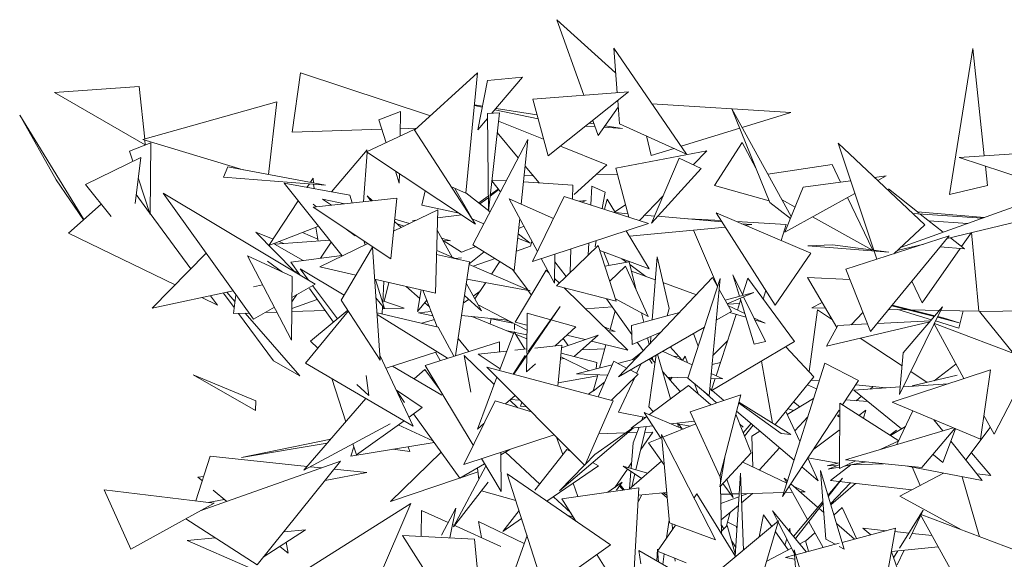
# Model space of a CAD drawing. Header units: millimetres. Extents: x -14485 to 13127, y -18923 to 3272.
# Tile 57 of 119: x 10619 to 10884, y 3031 to 3177. Entities that reach past the tile are written whole.
import ezdxf

# ---------------------------------------------------------------- set-up
doc = ezdxf.new("R2010")
doc.units = ezdxf.units.MM
doc.layers.add('G-IMPT', color=7, linetype='Continuous', lineweight=5)

# ---------------------------------------------------------------- blocks, each defined once
blk = doc.blocks.new('ÁRVORES ORNAMENTAIS - Pequeno e Médio Porte - Ipê-roxo-2865575-CORTE_CALÇADA')
at = {"layer": 'G-IMPT', "color": 253, "true_color": 0xaaaaaa}
for p, q in [((7030.57, 3156.25), (7023.28, 3176.64)), ((7039.19, 3162.32), (7023.28, 3176.64)), ((7039.6, 3156.94), (7038.67, 3168.96)), ((7058.34, 3140.39), (7038.67, 3168.96)), ((7129.31, 3129.44), (7135.67, 3168.87)), ((7138.73, 3139.9), (7135.67, 3168.87)), ((6954.11, 3162.3), (6951.84, 3146.31)), ((6954.11, 3162.3), (6989.16, 3150.69)), ((6984.9, 3146.82), (7001.9, 3162.27)), ((6998.69, 3129.79), (7001.9, 3162.27)), ((7001.94, 3146.89), (7004.61, 3160.24)), ((7014.06, 3161.18), (7004.61, 3160.24)), ((7005.75, 3151.38), (7014.06, 3161.18)), ((6910.51, 3158.65), (6887.67, 3157.01)), ((6912.16, 3142.87), (6887.67, 3157.01)), ((6910.51, 3158.65), (6912, 3144.41)), ((7016.79, 3155.19), (7042.68, 3157.18)), ((7020.94, 3139.89), (7042.68, 3157.18)), ((6947.73, 3154.49), (6911.54, 3144.29)), ((6947.73, 3154.49), (6945.45, 3134.86)), ((7020.94, 3139.89), (7016.79, 3155.19)), ((7040.25, 3148.57), (7039.77, 3154.87)), ((7048.99, 3153.97), (7086.47, 3151.58)), ((6975.21, 3149.65), (6981.1, 3151.87)), ((6980.98, 3145.2), (6981.1, 3151.87)), ((7003.17, 3153.04), (7001.03, 3153.49)), ((7003.22, 3153.29), (7001.04, 3153.64)), ((7007.8, 3151.52), (7004.58, 3151.3)), ((7004.58, 3151.3), (7004.84, 3124.94)), ((7007.8, 3151.52), (7004.84, 3124.94)), ((7018.23, 3149.89), (7006.56, 3152.33)), ((7017.93, 3150.96), (7006.88, 3152.71)), ((7034.45, 3145.41), (7039.91, 3153.01)), ((7080.85, 3127.3), (7070.59, 3152.62)), ((7070.59, 3152.62), (7086.63, 3123.57)), ((7073.39, 3147.56), (7086.47, 3151.58)), ((6895.61, 3122.73), (6878.24, 3150.89)), ((6888.08, 3133.47), (6878.24, 3150.89)), ((6977.22, 3143.45), (6975.21, 3149.65)), ((7001.94, 3146.89), (7004.6, 3150.02)), ((7019.72, 3144.39), (7007.55, 3149.3)), ((7033.33, 3148.52), (7032.04, 3148.72)), ((7034.45, 3145.41), (7032.99, 3149.48)), ((7040.25, 3148.57), (7058.34, 3140.39)), ((6951.84, 3146.31), (6976.04, 3147.07)), ((6971.86, 3140.96), (6984.8, 3146.98)), ((6981.01, 3147.23), (6985.51, 3147.37)), ((6984.8, 3146.98), (7001.36, 3121.48)), ((7012.9, 3139.36), (7007.21, 3146.2)), ((7033.6, 3147.78), (7031.06, 3147.94)), ((7041.03, 3147.3), (7036.03, 3147.62)), ((7041.03, 3147.3), (7036.34, 3148.04)), ((7056.9, 3142.48), (7072.73, 3147.35)), ((6907.89, 3141.21), (6913.68, 3143.45)), ((6938.56, 3136.13), (6911.54, 3144.29)), ((6912.03, 3144.14), (6912.16, 3142.87)), ((6913.49, 3124.05), (6913.68, 3143.45)), ((7000.61, 3115.91), (7015.48, 3144.29)), ((7015.48, 3144.29), (7013.67, 3126.83)), ((7048.74, 3139.97), (7047.51, 3145.29)), ((7073.32, 3143.46), (7065.87, 3131.86)), ((7077.07, 3136.62), (7073.32, 3143.46)), ((7108.92, 3114.44), (7099.25, 3143.28)), ((7099.25, 3143.28), (7122.7, 3121.26)), ((6908.79, 3138.44), (6907.89, 3141.21)), ((6962.48, 3130.2), (6972.1, 3141.5)), ((6971.09, 3127.51), (6972.05, 3140.83)), ((6971.86, 3140.96), (7001.36, 3121.48)), ((7036.82, 3137.49), (7024.28, 3142.55)), ((7063.77, 3141.29), (7039.25, 3136.55)), ((7048.74, 3139.97), (7055.01, 3141.9)), ((7060.11, 3137.49), (7063.77, 3141.29)), ((7148.18, 3140.53), (7131.93, 3139.45)), ((6896.02, 3132.14), (6910.94, 3139.5)), ((6910.94, 3139.5), (6909.39, 3127.07)), ((7048.83, 3121.73), (7056.35, 3139.28)), ((7062.26, 3136.47), (7056.35, 3139.28)), ((7131.93, 3139.45), (7155.89, 3131.55)), ((6934.43, 3136.9), (6933.26, 3134.11)), ((6960.8, 3132.03), (6934.43, 3136.9)), ((6980.75, 3132.49), (6979.69, 3135.79)), ((6980.75, 3132.49), (6980.8, 3135.05)), ((7018.54, 3132.59), (7014.74, 3137.15)), ((7028.01, 3129.46), (7036.82, 3137.49)), ((7042.79, 3123.35), (7039.25, 3136.55)), ((7048.83, 3121.73), (7062.26, 3136.47)), ((7097.63, 3137.53), (7080.32, 3135)), ((7097.63, 3137.53), (7099.89, 3132.8)), ((7139.58, 3131.86), (7139.03, 3137.11)), ((6895.46, 3122.6), (6888.08, 3133.47)), ((6913.49, 3124.05), (6910.25, 3133.97)), ((6960.8, 3132.03), (6933.26, 3134.11)), ((6949.67, 3132.5), (6967.38, 3129.32)), ((6949.67, 3132.5), (6965.37, 3112.9)), ((6956.74, 3132.78), (6957.46, 3133.87)), ((6957.59, 3132.62), (6957.46, 3133.87)), ((7005.76, 3133.18), (7008.09, 3130.18)), ((7005.78, 3133.37), (7009.64, 3133.13)), ((7014.3, 3132.85), (7027.63, 3132.03)), ((7014.47, 3134.51), (7016.9, 3134.56)), ((7033.94, 3134.86), (7039.68, 3134.96)), ((7102.64, 3133.17), (7089.79, 3131.42)), ((7112.25, 3134.48), (7109.09, 3134.05)), ((7109.97, 3133.22), (7112.25, 3134.48)), ((6896.02, 3132.14), (6902.97, 3123.55)), ((6941.38, 3095.81), (6916.98, 3129.86)), ((6958.07, 3105.3), (6916.98, 3129.86)), ((6955.83, 3131.39), (6956.47, 3132.36)), ((6957.75, 3131.05), (6957.62, 3132.27)), ((6987.76, 3130.45), (6986.86, 3126.63)), ((6994.85, 3131.5), (6998.69, 3129.79)), ((7000.33, 3123.07), (6995.75, 3131.1)), ((7005.27, 3124.8), (6998.7, 3129.95)), ((7005.29, 3129.01), (7007.6, 3130.81)), ((7007.49, 3130.95), (7005.34, 3129.4)), ((7027.63, 3132.03), (7027.52, 3128.23)), ((7032.76, 3131.7), (7032.5, 3126.64)), ((7032.76, 3131.7), (7036.33, 3130.11)), ((7035.51, 3125.68), (7036.33, 3130.11)), ((7080.67, 3127.74), (7065.87, 3131.86)), ((7084.91, 3119.3), (7089.79, 3131.42)), ((7084.91, 3119.3), (7103.78, 3129.78)), ((7112.83, 3130.98), (7121.16, 3124.43)), ((7129.31, 3129.44), (7139.58, 3131.86)), ((6909.69, 3129.48), (6913.33, 3124.53)), ((6945.56, 3115.71), (6953.46, 3127.77)), ((6980.09, 3128.49), (6957.47, 3126.04)), ((6966.04, 3126.97), (6959.99, 3128.23)), ((6962.48, 3126.58), (6959.99, 3128.23)), ((6967.38, 3129.32), (6968.03, 3127.18)), ((6973.53, 3127.78), (6972.09, 3129.13)), ((6973.08, 3127.73), (6972.09, 3129.13)), ((6980.09, 3128.49), (6978.5, 3112.11)), ((7004.8, 3129.02), (7002.24, 3127.18)), ((7004.64, 3128.5), (7002.48, 3126.99)), ((7018.05, 3114.09), (7010.42, 3128.27)), ((7010.42, 3128.27), (7022.39, 3122.98)), ((7025.29, 3128.94), (7016.74, 3111.39)), ((7025.29, 3128.94), (7048.03, 3121.67)), ((7029.34, 3127.65), (7031.19, 3127.86)), ((7030.1, 3127.41), (7031.19, 3127.86)), ((7036.91, 3128.24), (7036.16, 3125.47)), ((7039.15, 3124.51), (7036.91, 3128.24)), ((7045.59, 3122.45), (7051.98, 3129.08)), ((7080.85, 3127.3), (7086.41, 3123.03)), ((7084.17, 3128.02), (7087.64, 3126.08)), ((7101.84, 3128.7), (7108.63, 3114.48)), ((7150.36, 3127.45), (7116.09, 3115.13)), ((6891.46, 3119.06), (6900.28, 3126.88)), ((6958.44, 3126.14), (6957.46, 3126.89)), ((6957.47, 3126.04), (6978.5, 3112.11)), ((6991.15, 3125.34), (6979.22, 3119.58)), ((6996.91, 3124.42), (6986.86, 3126.63)), ((6991.15, 3125.34), (6990.58, 3102.83)), ((7038.97, 3124.8), (7041.89, 3126.7)), ((7039.1, 3124.6), (7042.54, 3124.29)), ((7082.31, 3099.6), (7066.34, 3124.5)), ((7066.34, 3124.5), (7091.94, 3113.62)), ((7120.71, 3124.78), (7138.78, 3123.29)), ((6913.49, 3124.31), (6924.44, 3109.43)), ((6981.24, 3120.56), (6979.48, 3122.21)), ((6979.53, 3122.78), (6983.55, 3121.67)), ((6984.33, 3122.39), (6985.27, 3122.5)), ((6991.1, 3123.18), (6997.62, 3123.94)), ((7003.58, 3121.57), (7000.45, 3122.88)), ((7013.27, 3122.97), (7011.82, 3108.95)), ((7046.98, 3123.9), (7049.66, 3123.66)), ((7050.52, 3123.59), (7067.91, 3122.05)), ((7067.68, 3122.41), (7058.92, 3122.92)), ((7085.27, 3121.39), (7071.83, 3122.17)), ((7092.37, 3123.44), (7108.35, 3114.51)), ((7119.44, 3124.32), (7138.18, 3123.07)), ((7121.47, 3124.19), (7127.68, 3119.3)), ((7123.81, 3122.34), (7134.29, 3121.67)), ((7151.06, 3123), (7128.72, 3117.6)), ((6952.48, 3108.73), (6942.03, 3119.27)), ((6946.67, 3117.41), (6942.03, 3119.27)), ((6945.56, 3115.71), (6958.79, 3120.87)), ((6958.73, 3117.43), (6954.64, 3119.25)), ((6958.25, 3120.66), (6958.81, 3116.88)), ((6968.8, 3118.3), (6966.38, 3120.14)), ((6980.15, 3121.58), (6982.08, 3120.96)), ((6995, 3112.55), (6991.01, 3119.84)), ((7013, 3120.29), (7014.4, 3120.88)), ((7048.03, 3121.67), (7016.74, 3111.39)), ((7048.23, 3109.39), (7042.03, 3119.7)), ((7042.94, 3118.19), (7068.81, 3120.65)), ((7060.24, 3119.84), (7066.71, 3104.69)), ((7073.2, 3121.59), (7075.99, 3121.34)), ((7074.18, 3121.17), (7075.99, 3121.34)), ((7085.27, 3121.39), (7083.93, 3117.02)), ((7114.28, 3113.46), (7122.7, 3121.26)), ((7135.27, 3119.18), (7132.63, 3115.41)), ((7135.33, 3119.2), (7137.24, 3097.98)), ((6891.46, 3119.06), (6920.22, 3105.12)), ((6962, 3117.11), (6947.09, 3116.05)), ((6949.62, 3116.23), (6948.27, 3116.77)), ((6962.39, 3116.62), (6959.51, 3112.25)), ((6971.16, 3116.97), (6971.5, 3115.86)), ((6992.17, 3117.73), (6994.57, 3116.96)), ((6992.53, 3117.07), (6994.57, 3116.96)), ((6997.56, 3113.87), (6992.6, 3117.06)), ((7016.09, 3116.32), (7012.73, 3117.73)), ((7016.09, 3116.32), (7012.85, 3118.86)), ((7016.23, 3115.56), (7016.59, 3116.81)), ((7033.62, 3115.39), (7033.92, 3117.04)), ((7129.3, 3118.3), (7101.35, 3109.28)), ((7108.04, 3092.46), (7129.3, 3118.3)), ((7129.58, 3117.81), (7133.43, 3114.77)), ((6954.8, 3111.64), (6947.09, 3116.05)), ((6972.28, 3116.23), (6959.26, 3109.95)), ((6973.49, 3115.26), (6965.08, 3100.99)), ((6975.63, 3084.78), (6973.49, 3115.26)), ((6996.11, 3112.08), (6990.87, 3114.33)), ((6997.56, 3113.87), (7001.21, 3115.39)), ((7003.69, 3114), (6999.63, 3110.76)), ((7000.61, 3115.91), (7011.82, 3108.95)), ((7016.23, 3115.56), (7012.37, 3114.2)), ((7034.47, 3115.67), (7023.2, 3104.78)), ((7027.12, 3114.8), (7026.93, 3108.38)), ((7031.97, 3116.4), (7031.79, 3113.08)), ((7034.47, 3115.67), (7039.33, 3100.68)), ((7048.23, 3109.39), (7034.9, 3114.35)), ((7037.42, 3110.34), (7035.98, 3113.94)), ((7091.06, 3115.59), (7097.77, 3115.87)), ((7112.97, 3113.92), (7091.06, 3115.59)), ((7112.97, 3113.92), (7097.77, 3115.87)), ((7109.74, 3111.99), (7108.99, 3114.22)), ((7122.4, 3116.07), (7115.24, 3114.35)), ((7132.25, 3114.87), (7122.01, 3100.23)), ((7126.86, 3115.34), (7133.43, 3114.77)), ((6928.59, 3113.65), (6914.02, 3098.8)), ((6951.66, 3090.15), (6939.77, 3112.88)), ((6939.77, 3112.88), (6951.81, 3107.3)), ((6949.24, 3108.5), (6945.21, 3111.49)), ((6965.28, 3113.01), (6951.45, 3111.2)), ((6951.45, 3111.2), (6953.86, 3107.81)), ((6990.84, 3113.28), (6999.7, 3111.26)), ((6997.54, 3112.41), (6995.73, 3112.24)), ((6995.96, 3085.96), (6999.7, 3111.26)), ((7006.62, 3112.18), (7000.71, 3110.1)), ((7005.63, 3107.99), (7007.9, 3111.39)), ((7022.64, 3105.57), (7019.09, 3112.17)), ((7022.64, 3105.57), (7022.79, 3113.38)), ((7022.75, 3111.3), (7025.84, 3107.32)), ((7036.27, 3110.13), (7042.83, 3111.3)), ((7042.16, 3111.19), (7040.87, 3112.13)), ((7044.6, 3104.03), (7042.83, 3111.3)), ((7050.37, 3112.66), (7049.06, 3095.66)), ((7050.37, 3112.66), (7053.6, 3098.67)), ((7082.31, 3099.6), (7091.94, 3113.62)), ((6952.13, 3108.85), (6953.44, 3108.41)), ((6965.88, 3102.34), (6953.96, 3109.43)), ((6956.24, 3106.39), (6953.96, 3109.43)), ((6959.26, 3109.95), (6969.05, 3107.73)), ((7016.07, 3103.5), (6999.6, 3110.58)), ((7011.45, 3109.18), (7015.35, 3103.81)), ((7012.03, 3095), (7020.39, 3109.04)), ((7020.39, 3109.04), (7021.2, 3108.25)), ((7041.87, 3110.15), (7037.58, 3106.07)), ((7047.93, 3096.55), (7041.87, 3110.15)), ((7047.37, 3107.38), (7043, 3110.57)), ((7043.43, 3108.81), (7049.89, 3106.46)), ((7108.04, 3092.46), (7101.35, 3109.28)), ((6951.66, 3090.15), (6951.81, 3107.3)), ((6974.1, 3106.58), (6990.58, 3102.83)), ((6974.36, 3106.52), (6976.76, 3098.68)), ((6976.62, 3106.01), (6976.28, 3100.24)), ((6999.02, 3106.62), (7016.07, 3103.5)), ((7022.67, 3106.82), (7023.98, 3105.54)), ((7039.92, 3080.28), (7065.38, 3107.05)), ((7067.4, 3106.82), (7058.7, 3079.9)), ((7064.46, 3075.14), (7067.4, 3106.82)), ((7066.71, 3104.66), (7065.38, 3107.05)), ((7072.61, 3102.01), (7070.84, 3107.75)), ((7073.52, 3102.26), (7070.84, 3107.75)), ((7074.88, 3106.89), (7073.43, 3102.43)), ((7074.88, 3106.89), (7087.51, 3089.77)), ((7090.99, 3107.08), (7098.93, 3093.62)), ((7090.99, 3107.08), (7102.44, 3106.55)), ((7119.22, 3106.05), (7122.01, 3100.23)), ((6935.92, 3103.43), (6914.02, 3098.8)), ((6943.84, 3105.1), (6941.4, 3104.59)), ((6951.76, 3101.71), (6958.07, 3105.3)), ((6956.5, 3104.1), (6962.96, 3095.01)), ((6964.08, 3095.93), (6957.36, 3104.9)), ((6977.93, 3105.71), (6976.68, 3100.62)), ((6986.31, 3101.4), (6982.6, 3104.65)), ((6985.71, 3097.91), (6986.71, 3103.71)), ((6987.14, 3103.61), (6991, 3093.78)), ((7002.93, 3098.04), (6998.85, 3105.51)), ((7002.57, 3103.41), (7000.73, 3102.07)), ((7001.16, 3101.3), (7004.09, 3105.69)), ((7015.5, 3103.61), (7016.41, 3102.36)), ((7023.2, 3104.78), (7039.33, 3100.68)), ((7025.31, 3104.24), (7042.51, 3087.48)), ((7051.97, 3105.7), (7060.98, 3102.42)), ((7070.47, 3097.92), (7067.18, 3103.82)), ((7079.77, 3103.56), (7079.05, 3101.24)), ((6927.42, 3101.64), (6931.7, 3099.57)), ((6929.8, 3102.14), (6931.7, 3099.57)), ((6936.16, 3098.96), (6933.27, 3102.87)), ((6936.38, 3100.57), (6934.19, 3103.07)), ((6936.64, 3102.43), (6935.94, 3097.34)), ((6958.62, 3101.13), (6951.73, 3098.66)), ((6953.06, 3102.45), (6951.75, 3100.46)), ((6975.63, 3084.78), (6965.08, 3100.99)), ((6974.46, 3101.56), (6976.76, 3098.68)), ((6976.31, 3100.75), (6982.07, 3098.82)), ((6985.71, 3097.91), (6988.19, 3100.95)), ((6999.49, 3101.16), (6998.05, 3100.11)), ((6998.36, 3102.19), (7002.93, 3098.04)), ((7036.73, 3101.34), (7043.57, 3091.68)), ((7047.93, 3096.55), (7039.13, 3101.29)), ((7076.51, 3103.06), (7068.76, 3100.97)), ((7069.31, 3099.99), (7076.51, 3103.06)), ((7072.95, 3100.94), (7072.08, 3098.26)), ((7076.62, 3089.07), (7072.78, 3101.47)), ((7079.62, 3089.76), (7073.71, 3101.87)), ((6941.38, 3095.81), (6947.02, 3099.02)), ((6951.72, 3097.85), (6960.74, 3098.14)), ((6955.45, 3083.96), (6967.02, 3098.03)), ((6956.74, 3089.89), (6966.88, 3098.23)), ((6976.23, 3099.34), (6976.11, 3097.2)), ((6976.19, 3098.63), (6982.07, 3098.82)), ((6989.39, 3097.88), (6985.93, 3097.51)), ((6988.89, 3099.15), (6987.63, 3100.26)), ((7002.03, 3099.69), (7015.21, 3092.83)), ((7011.66, 3080.94), (7024.22, 3099.2)), ((7024.22, 3099.2), (7015.54, 3087.11)), ((7038.3, 3099.12), (7031.09, 3098.61)), ((7039.07, 3098.03), (7037.71, 3093.08)), ((7053.11, 3096.75), (7053.6, 3098.67)), ((7070.47, 3097.92), (7066.36, 3095.55)), ((7069.37, 3099.88), (7072.65, 3100.02)), ((7074.06, 3097.34), (7069.65, 3099.38)), ((7093.72, 3098.3), (7091.42, 3081.69)), ((7094.96, 3100.36), (7092.14, 3098.9)), ((7095.86, 3098.82), (7092.14, 3098.9)), ((7093.72, 3098.3), (7097.74, 3095.65)), ((7118.11, 3098.37), (7112.98, 3098.47)), ((7125.27, 3096.57), (7113.79, 3099.46)), ((7125.43, 3096.75), (7113.89, 3099.57)), ((7124.5, 3095.67), (7115.38, 3098.43)), ((7115.87, 3075.45), (7127.47, 3099.14)), ((7116.85, 3086.75), (7127.47, 3099.14)), ((7126.67, 3098.2), (7118.87, 3098.36)), ((7137.24, 3097.98), (7127.01, 3098.19)), ((7133.05, 3098.07), (7131.91, 3093.44)), ((7167.24, 3098.24), (7137.47, 3097.88)), ((7146.67, 3086.58), (7137.47, 3097.88)), ((6935.94, 3097.34), (6940.18, 3097.48)), ((6946.79, 3084.62), (6937.33, 3097.39)), ((6953.93, 3080.57), (6939.12, 3097.45)), ((6944.57, 3097.62), (6947.7, 3097.72)), ((6974.74, 3097.52), (6991.3, 3093.71)), ((6993.77, 3085.27), (6974.77, 3097.09)), ((6976.54, 3095.99), (6974.77, 3097.04)), ((6989.85, 3096.72), (6985.93, 3097.51)), ((6990.23, 3095.75), (6986.82, 3094.74)), ((6997.57, 3096.82), (7010.03, 3095.53)), ((7011.61, 3092), (7000.39, 3096.52)), ((7005.55, 3095.99), (7005.26, 3094.56)), ((7005.54, 3095.92), (7011.44, 3094.79)), ((7009.64, 3095.57), (7011.4, 3094.82)), ((7015.25, 3097.44), (7015.17, 3086.54)), ((7015.25, 3097.44), (7028.48, 3093.77)), ((7056.43, 3097.64), (7043.49, 3094.15)), ((7046.79, 3095.04), (7046.19, 3097.49)), ((7071.71, 3097.13), (7066.33, 3080.54)), ((7074.37, 3096.34), (7069.98, 3097.64)), ((7079.58, 3094.79), (7076.46, 3096.23)), ((7079.58, 3094.79), (7076.75, 3095.63)), ((7102.78, 3094.31), (7105.97, 3097.66)), ((7124.28, 3095.41), (7109.86, 3094.67)), ((7131.91, 3093.44), (7125.61, 3095.34)), ((7131.98, 3094.88), (7126.11, 3096.36)), ((7127.68, 3096.2), (7126.21, 3096.56)), ((7131.98, 3094.88), (7127.68, 3096.2)), ((6995.46, 3085.8), (6991.3, 3093.71)), ((7015.21, 3091.62), (7009.9, 3092.69)), ((7011.88, 3093.01), (7011.9, 3094.55)), ((7012.03, 3095), (7015.22, 3094.21)), ((7028.48, 3093.77), (7022.83, 3088.62)), ((7036.08, 3093.74), (7039.03, 3092.54)), ((7037.11, 3092.74), (7039.03, 3092.54)), ((7063.16, 3093.7), (7039.92, 3080.28)), ((7043.65, 3089.01), (7043.49, 3094.15)), ((7096.11, 3088.57), (7124, 3095.09)), ((7096.11, 3088.57), (7099.21, 3094.12)), ((7107.22, 3094.53), (7099.21, 3094.12)), ((7125.22, 3094.53), (7133.23, 3079.78)), ((7151.7, 3084.68), (7125.29, 3094.67)), ((6956.74, 3089.89), (6958.78, 3088)), ((6999.58, 3087.1), (6996.65, 3090.62)), ((7011.75, 3092.37), (7007.82, 3081.95)), ((7011.75, 3092.37), (7014.63, 3087.73)), ((7015.2, 3090.55), (7012.1, 3091.8)), ((7034.51, 3091.55), (7024.59, 3088.09)), ((7024.98, 3090.58), (7026.34, 3088.7)), ((7026.04, 3091.54), (7030.98, 3090.32)), ((7028.12, 3085.83), (7034.51, 3091.55)), ((7032.67, 3089.91), (7042.51, 3087.48)), ((7043.65, 3089.01), (7051.35, 3092.3)), ((7048.25, 3089.04), (7047.82, 3090.79)), ((7048.72, 3091.18), (7048.58, 3089.39)), ((7060.19, 3091.99), (7061.49, 3088.54)), ((7069.39, 3089.98), (7065.47, 3086.04)), ((7105.23, 3090.7), (7116.55, 3083.23)), ((7007.79, 3089.7), (6987.72, 3083.36)), ((7009.8, 3087.21), (7002.05, 3086.37)), ((7007.79, 3089.7), (7007.82, 3086.99)), ((7015.18, 3087.79), (7011.98, 3087.44)), ((7024.66, 3088.81), (7017.36, 3088.02)), ((7024.66, 3088.81), (7023.58, 3077.78)), ((7030.03, 3087.54), (7036.28, 3087.84)), ((7036.58, 3088.94), (7034.85, 3082.64)), ((7045.04, 3089.61), (7046.64, 3087.35)), ((7057.15, 3084.72), (7053.89, 3088.35)), ((7087.51, 3089.77), (7065.01, 3076.48)), ((7076.62, 3089.07), (7079.62, 3089.76)), ((7092.75, 3080.27), (7085.17, 3088.39)), ((6953.93, 3080.57), (6946.79, 3084.62)), ((6984.55, 3066.96), (6975.54, 3086.13)), ((6990.92, 3087.04), (6977.2, 3082.59)), ((6990.54, 3086.91), (6991.81, 3084.65)), ((7006.39, 3078.16), (6998.31, 3086.05)), ((6998.31, 3086.05), (7000.04, 3076.15)), ((7002.05, 3086.37), (7008, 3082.43)), ((7011.54, 3080.97), (7014.77, 3086.03)), ((7015.17, 3086.03), (7015.13, 3081.59)), ((7025.29, 3085.21), (7024.29, 3084.99)), ((7032.03, 3081.91), (7024.35, 3085.67)), ((7034.1, 3084.16), (7024.45, 3086.61)), ((7028.12, 3085.83), (7028.01, 3085.81)), ((7044.55, 3085.15), (7039.72, 3083.9)), ((7046.41, 3087.11), (7043.73, 3084.94)), ((7048.13, 3072.21), (7050.13, 3086.18)), ((7048.24, 3085.09), (7049.09, 3083.89)), ((7049.82, 3084), (7048.65, 3085.33)), ((7049.35, 3084.54), (7049.09, 3085.58)), ((7053.99, 3074.32), (7050.53, 3086.41)), ((7059.86, 3083.49), (7051.98, 3087.08)), ((7056.22, 3085.76), (7054.77, 3085.81)), ((7057.27, 3084.67), (7057.99, 3085.8)), ((7058.58, 3084.07), (7057.99, 3085.8)), ((7081.55, 3067.78), (7078.62, 3084.52)), ((7116.85, 3086.75), (7115.87, 3075.45)), ((7151.7, 3084.68), (7141.37, 3064.77)), ((6955.45, 3083.96), (6984.55, 3066.96)), ((6992.26, 3075.32), (6978.92, 3083.15)), ((6984.78, 3079.71), (6987.63, 3082.25)), ((6987.63, 3082.25), (6991.57, 3076.98)), ((7000.72, 3061.83), (6987.72, 3083.36)), ((7030.84, 3056.33), (7004.42, 3082.85)), ((7004.42, 3082.85), (7038.53, 3073.82)), ((7017.54, 3083.79), (7015.13, 3081.59)), ((7038.24, 3083.52), (7028.63, 3081.03)), ((7033.93, 3082.53), (7034.1, 3084.16)), ((7034.43, 3074.91), (7038.66, 3084.47)), ((7042.14, 3082.62), (7038.66, 3084.47)), ((7045.24, 3080.98), (7043.1, 3082.12)), ((7044.85, 3081.19), (7046.09, 3083.85)), ((7065.24, 3083.56), (7067.5, 3084.16)), ((7095.65, 3083.96), (7084.28, 3047.99)), ((7095.65, 3083.96), (7104.78, 3079.23)), ((7140.4, 3082.14), (7113.85, 3073.4)), ((7131.08, 3083.72), (7125.2, 3079.22)), ((7140.4, 3082.14), (7137.73, 3063.44)), ((6941.94, 3071.18), (6925.11, 3080.83)), ((6925.11, 3080.83), (6942.03, 3073.78)), ((6966.29, 3068.15), (6962.54, 3079.83)), ((6972.52, 3075.27), (6971.8, 3080.66)), ((7007.13, 3080.13), (7001.85, 3066.13)), ((7034.28, 3080.53), (7023.66, 3078.61)), ((7037.01, 3080.75), (7028.63, 3081.03)), ((7034.36, 3080.84), (7033.13, 3076.36)), ((7038.03, 3073.95), (7045.24, 3080.98)), ((7039.94, 3070.7), (7044.34, 3080.1)), ((7056.61, 3076.27), (7051.9, 3081.63)), ((7058.73, 3080.02), (7053.15, 3080.21)), ((7053.71, 3080.19), (7054, 3079.48)), ((7053.91, 3079.34), (7054.43, 3080.17)), ((7064.46, 3075.14), (7058.7, 3079.9)), ((7068.15, 3079.71), (7064.89, 3079.81)), ((7066.08, 3079.78), (7065.01, 3076.48)), ((7068.15, 3079.71), (7065.02, 3081.13)), ((7082.24, 3067.36), (7092.75, 3080.27)), ((7092.04, 3079.4), (7094.14, 3079.17)), ((7100.47, 3072.67), (7104.78, 3079.23)), ((7118.92, 3081.67), (7123.3, 3078.77)), ((7119.29, 3077.82), (7131.39, 3080.69)), ((6969.33, 3078.23), (6972.52, 3075.27)), ((6979.98, 3076.7), (6986.97, 3071.95)), ((6982.12, 3073.34), (6980.04, 3076.56)), ((7031.83, 3075.6), (7033.2, 3076.6)), ((7036.16, 3078.81), (7033.13, 3076.36)), ((7058.82, 3077.91), (7048.29, 3070.07)), ((7058.82, 3077.91), (7064.85, 3072.72)), ((7061.43, 3075.67), (7060.5, 3078.42)), ((7064.64, 3077.1), (7068.4, 3073.91)), ((7093.46, 3077.02), (7091.01, 3078.14)), ((7116.05, 3077.52), (7103.53, 3076.68)), ((7103.53, 3076.68), (7116.41, 3066.2)), ((7104.04, 3078.12), (7112.15, 3077.26)), ((7107.91, 3076.97), (7108.7, 3077.62)), ((7129.01, 3078.39), (7116.91, 3077.58)), ((6954.98, 3055.07), (6971.74, 3074.45)), ((7009.46, 3072.95), (7012.01, 3075.23)), ((7012.76, 3071.93), (7010.64, 3074)), ((7013.26, 3073.98), (7010.76, 3074.11)), ((7059.29, 3070.86), (7072.97, 3075.43)), ((7066.42, 3073.24), (7062.92, 3076.42)), ((7067.29, 3053.34), (7072.97, 3075.43)), ((7085.55, 3070.09), (7092.62, 3074.39)), ((7107.32, 3073.6), (7101.36, 3074.03)), ((7104.1, 3073.83), (7105.56, 3075.03)), ((6941.94, 3071.18), (6942.03, 3073.78)), ((6983.4, 3069.41), (6986.97, 3071.95)), ((7006.62, 3073.82), (6998.16, 3056.62)), ((7006.62, 3073.82), (7016.43, 3070.8)), ((7013.84, 3073.39), (7013.52, 3072.36)), ((7015.1, 3072.14), (7013.52, 3072.36)), ((7030.84, 3056.33), (7038.53, 3073.82)), ((7048.13, 3072.21), (7049.36, 3070.87)), ((7083.88, 3064.99), (7072.4, 3073.22)), ((7086.54, 3064.7), (7072.45, 3073.4)), ((7084.28, 3047.99), (7099.52, 3071.23)), ((7085.7, 3071.61), (7087.31, 3071.16)), ((7087.24, 3073.51), (7088.91, 3072.13)), ((7099.65, 3055.56), (7099.74, 3073.14)), ((7115.66, 3062.96), (7099.74, 3073.14)), ((7106.77, 3071.24), (7104.89, 3069.85)), ((7106.77, 3071.24), (7106.11, 3069.07)), ((7113.85, 3073.4), (7137.73, 3063.44)), ((6997.13, 3052.9), (6984.6, 3070.26)), ((7039.94, 3070.7), (7047.25, 3069.29)), ((7047.62, 3069.57), (7043.4, 3066.43)), ((7046.57, 3069.42), (7046.24, 3068.54)), ((7051.35, 3063.74), (7046.92, 3070.66)), ((7046.92, 3070.66), (7057.41, 3066.18)), ((7059.29, 3070.86), (7067.29, 3053.34)), ((7071.62, 3070.16), (7075.82, 3059.74)), ((7071.83, 3070.99), (7087.37, 3057.77)), ((7085.16, 3070.94), (7088.96, 3062.8)), ((7091.07, 3069.47), (7087.62, 3065.68)), ((7099.09, 3069.7), (7099.52, 3070.05)), ((7099.09, 3069.7), (7099.52, 3069.47)), ((7115.16, 3061.99), (7119.48, 3071.05)), ((7127.52, 3065.67), (7125.1, 3068.7)), ((7138.64, 3069.8), (7141.37, 3064.77)), ((6978.3, 3067.56), (6954.98, 3055.07)), ((6969.16, 3059.25), (6982.04, 3068.43)), ((6980.45, 3067.3), (6989.83, 3063.03)), ((7001.85, 3066.13), (7003.61, 3067.71)), ((7024.02, 3049.52), (7043.99, 3066.5)), ((7033.61, 3059.33), (7043.83, 3066.48)), ((7049.22, 3067.07), (7043.4, 3066.43)), ((7045.53, 3066.66), (7043.92, 3062.43)), ((7044.65, 3055.15), (7047.47, 3066.87)), ((7060.8, 3067.54), (7051.93, 3063.98)), ((7060.46, 3068.29), (7054.09, 3067.6)), ((7056.17, 3066.71), (7055.86, 3067.79)), ((7055.91, 3067.62), (7059.34, 3066.96)), ((7056.17, 3067.57), (7057.1, 3066.31)), ((7073.61, 3066.72), (7072.66, 3067.58)), ((7075.78, 3067.63), (7073.65, 3065.12)), ((7076.29, 3067.2), (7074.01, 3064.23)), ((7101.25, 3057.84), (7130.35, 3066.51)), ((7113.42, 3064.4), (7117.48, 3066.85)), ((7121.86, 3055.8), (7130.76, 3066.34)), ((7131, 3066.24), (7127.56, 3057.12)), ((7140.37, 3066.61), (7133.76, 3057.83)), ((6962.25, 3063.48), (6938.14, 3058.49)), ((7022.62, 3064.58), (6998.16, 3056.62)), ((7023.25, 3063.95), (7024.92, 3059.31)), ((7034.62, 3064.92), (7041.89, 3065.12)), ((7042.39, 3065.14), (7044.97, 3065.21)), ((7049.21, 3065.32), (7045.96, 3060.61)), ((7047.08, 3065.26), (7049.21, 3065.32)), ((7051.63, 3063.85), (7048.05, 3062.42)), ((7066.19, 3036.28), (7051.55, 3064.73)), ((7051.55, 3064.73), (7053.7, 3040.84)), ((7075.93, 3064.26), (7078.16, 3065.61)), ((7075.93, 3064.26), (7076.26, 3055.96)), ((7083.88, 3064.99), (7086.54, 3064.7)), ((7099.52, 3065.86), (7092.67, 3060.78)), ((7115.01, 3065.9), (7113.22, 3064.52)), ((6961.3, 3062.38), (6938.14, 3058.49)), ((6967.71, 3058.87), (6990.17, 3062.55)), ((6968.49, 3061.34), (6967.71, 3058.87)), ((6969.16, 3059.25), (6968.22, 3062.16)), ((6983.6, 3060.15), (6979.02, 3060.73)), ((6983.17, 3061.41), (6983.6, 3060.15)), ((7008.15, 3059.25), (7010.64, 3060.69)), ((7026, 3060.68), (7017.38, 3049.67)), ((7027.04, 3060.15), (7026, 3060.68)), ((7043.38, 3055.52), (7043.92, 3062.43)), ((7052.29, 3056.51), (7048.05, 3062.42)), ((7083.45, 3061.11), (7078.01, 3055.13)), ((7110.61, 3060.63), (7115.66, 3062.96)), ((7138.18, 3052.29), (7129.73, 3062.89)), ((6929.7, 3058.86), (6925.85, 3046.79)), ((6929.7, 3058.86), (6955.87, 3056.1)), ((6992.09, 3059.89), (6978.38, 3046.59)), ((7008.27, 3049.34), (7002.93, 3058.18)), ((7008.14, 3059.87), (7008.27, 3049.34)), ((7009.41, 3059.97), (7018.69, 3051.34)), ((7033.61, 3059.33), (7030.97, 3056.63)), ((7075.82, 3059.74), (7067.28, 3050.57)), ((7068.75, 3059.01), (7067.28, 3050.57)), ((7091.05, 3058.32), (7093.91, 3052.21)), ((7099.22, 3056.95), (7091.08, 3058.37)), ((7125.05, 3059.17), (7127.56, 3057.12)), ((7135.28, 3059.76), (7140.52, 3053.64)), ((6926.94, 3044.07), (6964.9, 3057.47)), ((6942.35, 3029.51), (6964.9, 3057.47)), ((6956.73, 3056.01), (6959.83, 3055.68)), ((6963.17, 3055.33), (6971.99, 3054.4)), ((7004.17, 3056.12), (6995.36, 3039.79)), ((6997.13, 3052.9), (7003.8, 3056.74)), ((7001.89, 3055.64), (7002.27, 3052.59)), ((7034.59, 3056.27), (7020.64, 3046.72)), ((7030.76, 3056.42), (7024.02, 3049.52)), ((7034.59, 3056.27), (7032.95, 3057.12)), ((7042.36, 3055.38), (7038.95, 3050.44)), ((7047.8, 3054.23), (7041.2, 3056.15)), ((7041.2, 3056.15), (7046.19, 3052.84)), ((7043.5, 3057.04), (7042.61, 3055.74)), ((7042.81, 3049.93), (7051.58, 3057.49)), ((7085.42, 3051.61), (7073.51, 3057.27)), ((7089.51, 3055.96), (7093.91, 3052.21)), ((7096.31, 3056.24), (7099.52, 3057.02)), ((7096.31, 3056.24), (7099.13, 3056.35)), ((7096.62, 3055.3), (7099.52, 3056.51)), ((7096.62, 3055.3), (7099.52, 3055.86)), ((7102.73, 3056.49), (7097.22, 3052.26)), ((7099.65, 3055.56), (7103.99, 3057.57)), ((7100.87, 3056.13), (7106.85, 3057.29)), ((7121.86, 3055.8), (7101.25, 3057.84)), ((7102.74, 3056.49), (7111.55, 3056.82)), ((7117.97, 3056.19), (7138.18, 3052.29)), ((7119.31, 3055.93), (7121.44, 3050.98)), ((6926.31, 3053.22), (6927.94, 3053.33)), ((6926.31, 3053.22), (6927.57, 3052.16)), ((6960.72, 3052.29), (6971.99, 3054.4)), ((7002.02, 3054.6), (6978.38, 3046.59)), ((7020.09, 3022.35), (7009.92, 3054.1)), ((7009.92, 3054.1), (7037.76, 3034.94)), ((7042.95, 3050.05), (7043.32, 3054.74)), ((7043.54, 3050.56), (7044.38, 3054.04)), ((7067.4, 3053.78), (7067.46, 3051.62)), ((7070.92, 3047.68), (7069.23, 3052.67)), ((7071.47, 3031.9), (7072.91, 3054.25)), ((7073.68, 3033.5), (7072.91, 3054.25)), ((7085.6, 3052.18), (7084.73, 3052.93)), ((7085.44, 3051.67), (7084.73, 3052.93)), ((7094.5, 3055), (7100.89, 3033.71)), ((7094.5, 3055), (7095.99, 3036.43)), ((7100.46, 3052.94), (7096.53, 3048.24)), ((7100.46, 3052.94), (7096.61, 3047.97)), ((7127.74, 3054.3), (7115.97, 3048.09)), ((7132.81, 3053.32), (7137.45, 3037.11)), ((7136.78, 3054.05), (7140.52, 3053.64)), ((6995.36, 3039.79), (7004.76, 3051.82)), ((7024.67, 3047.38), (7045.44, 3050.3)), ((7027.71, 3051.56), (7029, 3047.99)), ((7037.04, 3049.12), (7040.96, 3051.83)), ((7039.39, 3049.67), (7040.96, 3051.83)), ((7040.21, 3050.81), (7041.18, 3049.7)), ((7040.43, 3051.1), (7041.45, 3049.74)), ((7043.6, 3017.27), (7045.44, 3050.3)), ((7067.48, 3050.79), (7067.81, 3037.85)), ((7068.11, 3051.47), (7070.92, 3047.68)), ((7090.98, 3041.76), (7086.02, 3050.64)), ((7093.74, 3045.1), (7086.51, 3051.39)), ((7090.39, 3049.25), (7087.25, 3050.74)), ((7102.63, 3051.64), (7097.21, 3045.98)), ((7097.22, 3052.26), (7119.12, 3049.76)), ((7103.96, 3051.49), (7097.27, 3045.76)), ((6901.06, 3049.77), (6908.29, 3033.74)), ((6901.06, 3049.77), (6930.78, 3046.19)), ((6930.52, 3049.67), (6934.15, 3046.61)), ((7002.96, 3049.52), (7012.24, 3046.86)), ((7022.38, 3047.91), (7027.09, 3043.53)), ((7024.67, 3047.38), (7028.48, 3041.33)), ((7045.23, 3046.5), (7046.29, 3048.42)), ((7045.33, 3048.34), (7052.96, 3049.01)), ((7051.7, 3048.9), (7053.09, 3047.59)), ((7052.07, 3048.93), (7053.03, 3048.29)), ((7060.37, 3047.59), (7061.13, 3048.7)), ((7071.56, 3031.75), (7061.13, 3048.7)), ((7067.54, 3048.56), (7070.21, 3048.64)), ((7072.5, 3047.89), (7067.6, 3046.05)), ((7070.59, 3048.65), (7072.55, 3048.71)), ((7073.12, 3048.73), (7084.62, 3049.08)), ((7074.89, 3048.78), (7073.14, 3048.13)), ((7076.17, 3048.82), (7073.2, 3046.3)), ((7085, 3049.09), (7086.85, 3049.14)), ((7089.01, 3049.21), (7090.39, 3049.25)), ((7115.97, 3048.09), (7132.62, 3038.94)), ((6908.29, 3033.74), (6930.78, 3046.19)), ((6929.16, 3046.39), (6933.46, 3047.19)), ((6952.12, 3026.04), (6983.91, 3046.12)), ((6970.7, 3015.34), (6983.91, 3046.12)), ((6996, 3044.79), (6992.19, 3037.56)), ((6994.45, 3036.77), (6996, 3044.79)), ((7072.35, 3045.57), (7067.71, 3041.63)), ((7095.17, 3046.63), (7087.25, 3037.17)), ((7095.21, 3046.17), (7087.87, 3036.72)), ((7095.41, 3043.64), (7094.12, 3044.77)), ((7100.33, 3045.02), (7098.11, 3042.96)), ((7100.33, 3045.02), (7104.23, 3036.61)), ((6986.67, 3037.15), (6986.72, 3044.2)), ((6986.72, 3044.2), (6993.96, 3040.93)), ((7013.09, 3044.18), (7008.69, 3038.54)), ((7013.78, 3042.03), (7008.69, 3038.54)), ((7026.33, 3042.8), (7027.82, 3042.38)), ((7069.16, 3040.01), (7070.15, 3043.7)), ((7079.15, 3043), (7077.98, 3037.06)), ((7079.15, 3043), (7081.36, 3039.85)), ((7090.67, 3033.02), (7081.54, 3044.09)), ((7083.02, 3041.22), (7081.54, 3044.09)), ((7115.84, 3034.01), (7122.21, 3044.25)), ((7118.55, 3036.54), (7121.59, 3042.93)), ((7148.06, 3033.09), (7121.46, 3043.17)), ((7121.46, 3043.17), (7137.83, 3013.56)), ((7121.66, 3043.09), (7122.21, 3044.25)), ((6923.14, 3041.96), (6942.35, 3029.51)), ((6995.15, 3040.39), (7008.22, 3034.49)), ((7002.94, 3036.87), (7002.19, 3041.24)), ((7002.19, 3041.24), (7014.5, 3035.26)), ((7050.51, 3033.25), (7055.32, 3040.25)), ((7052.94, 3036.79), (7053.64, 3041.54)), ((7066.19, 3036.28), (7053.7, 3040.84)), ((7054.47, 3040.56), (7054.58, 3039.17)), ((7083.2, 3041.37), (7055.24, 3018.26)), ((7068.39, 3039.23), (7067.75, 3040.23)), ((7067.79, 3038.62), (7069.29, 3040.14)), ((7069.29, 3040.14), (7071.51, 3032.5)), ((7069.44, 3041.05), (7071.85, 3039.9)), ((7071.85, 3039.9), (7071.92, 3038.94)), ((7083.2, 3041.37), (7078.88, 3026.74)), ((7087.5, 3032.5), (7083.11, 3041.05)), ((7086.03, 3038.65), (7086.25, 3039.4)), ((7086.25, 3039.4), (7086.32, 3038.29)), ((7095.2, 3034.22), (7091.32, 3041.16)), ((7103.67, 3036.46), (7098.79, 3040.7)), ((7100.33, 3035.57), (7114.76, 3039.4)), ((7108.06, 3037.62), (7105.95, 3039.4)), ((7105.95, 3039.4), (7112.25, 3038.73)), ((7112.52, 3026.76), (7114.76, 3039.4)), ((6931.13, 3036.78), (6923.47, 3036.08)), ((6944, 3031.55), (6955.41, 3039)), ((6955.41, 3039), (6949.57, 3038.47)), ((7001.09, 3036.45), (6981.61, 3037.4)), ((6981.61, 3037.4), (6992.26, 3020.86)), ((7006.53, 3013.1), (7015.27, 3037.4)), ((7082.34, 3038.46), (7085.79, 3033.55)), ((7092.98, 3038.19), (7090.5, 3035.87)), ((7114.6, 3038.48), (7118.37, 3038.08)), ((7119.24, 3037.99), (7124.64, 3037.42)), ((6939.98, 3028.93), (6923.47, 3036.08)), ((6948.51, 3034.5), (6950.72, 3032.64)), ((6950.24, 3035.62), (6950.72, 3032.64)), ((7001.09, 3036.45), (7002.65, 3020.49)), ((7020.09, 3022.35), (7037.76, 3034.94)), ((7071.61, 3034.16), (7070.53, 3035.87)), ((7086.71, 3034.03), (7080.01, 3030.55)), ((7084.9, 3034.82), (7085.41, 3036.56)), ((7087.82, 3032.26), (7099.52, 3035.36)), ((7090.47, 3035.97), (7088.9, 3035.16)), ((7090.47, 3035.97), (7091.3, 3033.18)), ((7098.43, 3035.07), (7095.99, 3036.43)), ((7100.89, 3033.71), (7099.52, 3034.47)), ((7113.66, 3033.15), (7126.32, 3034.38)), ((7034.12, 3032.35), (7043.6, 3017.27)), ((7058.64, 3025.76), (7045.46, 3033.37)), ((7045.97, 3029.77), (7045.46, 3033.37)), ((7050.29, 3030.58), (7050.51, 3033.75)), ((7050.79, 3030.29), (7050.51, 3033.75)), ((7050.51, 3033.25), (7058.19, 3030.1)), ((7051.9, 3029.65), (7052.32, 3032.51)), ((7085.02, 3031.52), (7087.52, 3032.18)), ((7087.6, 3031.07), (7085.02, 3031.52)), ((7087.42, 3033.6), (7093.69, 3012.28)), ((7087.42, 3033.6), (7088.7, 3014.99)), ((7113.64, 3033.05), (7121.56, 3010.76)), ((7114.22, 3031.41), (7115.41, 3033.32)), ((7115.23, 3029.56), (7117.1, 3033.49)), ((7055.2, 3031.33), (7055.26, 3030.54))]:
    blk.add_line(p, q, dxfattribs=at)

msp = doc.modelspace()

# ---------------------------------------------------------------- block references
at = {"layer": 'G-IMPT', "color": 253, "true_color": 0xaaaaaa}
msp.add_blockref('ÁRVORES ORNAMENTAIS - Pequeno e Médio Porte - Ipê-roxo-2865575-CORTE_CALÇADA', (3740.319, 0), dxfattribs=at)

doc.saveas('drawing.dxf')
